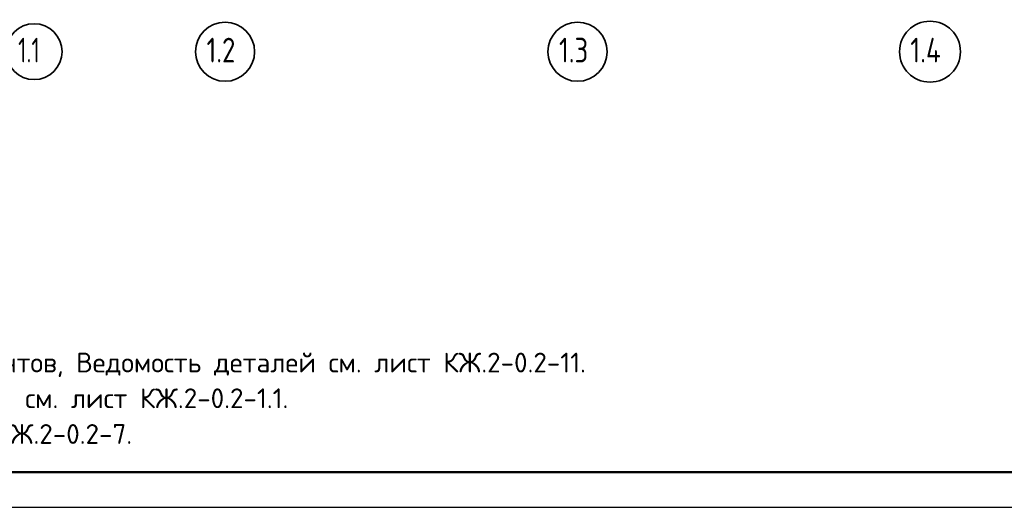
# Model space of a CAD drawing. Header units: millimetres. Extents: x 0 to 50400, y -48 to 35640.
# Tile 2 of 18: x 9022 to 25783, y 0 to 8291. Entities that reach past the tile are written whole.
import ezdxf

# ---------------------------------------------------------------- set-up
doc = ezdxf.new("R2010")
doc.units = ezdxf.units.MM
doc.linetypes.add('______5', pattern=[1320, 960, -120, 120, -120])
doc.layers.add('Standard', color=7, linetype='Continuous', lineweight=25)
doc.layers.add('Оси', color=7, linetype='______5', lineweight=13, true_color=0x656565)
doc.styles.add('ISOCPEUR', font='txt')

msp = doc.modelspace()

# ---------------------------------------------------------------- linework, layer by layer
at = {"layer": 'Standard', "color": 7, "linetype": 'Continuous', "lineweight": 25, "transparency": 33554687}
msp.add_lwpolyline([(0, 0), (50400, 0), (50400, 35640), (0, 35640), (0, 0)], close=True, dxfattribs=at)
at = {"layer": 'Standard', "color": 7, "linetype": 'Continuous', "lineweight": 50, "transparency": 33554687}
msp.add_lwpolyline([(2400, 35040), (49800, 35040), (49800, 600), (2400, 600), (2400, 35040)], close=True, dxfattribs=at)
at = {"layer": 'Оси', "color": 7, "linetype": 'Continuous', "lineweight": 35, "transparency": 33554687}
for centre, radius in [((9268, 7747), 475), ((12518, 7747), 503), ((18518, 7747), 503), ((24518, 7747), 518)]:
    msp.add_circle(centre, radius, dxfattribs=at)

# ---------------------------------------------------------------- texts
at = {"layer": 'Standard', "color": 7, "linetype": 'Continuous', "lineweight": 13, "transparency": 33554687, "insert": (3600, 2629), "char_height": 336, "width": 15109.08, "attachment_point": 1, "line_spacing_factor": 1.084337}
msp.add_mtext('\\A1;{\\fISOCPEUR|i0|b0;\\H335.999994;\\W1.000000;\\C7;1. Спецификацию элементов, Ведомость деталей см. лист КЖ.2-0.2-11.}\\P{\\fISOCPEUR|i0|b0;\\H335.999994;\\W1.000000;\\C7;Ведомость расхода стали см. лист КЖ.2-0.2-1.1.}\\P{\\fISOCPEUR|i0|b0;\\H335.999994;\\W1.000000;\\C7;2. Каркас КП1 см. лист КЖ.2-0.2-7.}\\P', dxfattribs=at)
at = {"layer": 'Оси', "color": 7, "linetype": 'Continuous', "lineweight": 35, "transparency": 33554687, "char_height": 420, "attachment_point": 7, "style": 'ISOCPEUR'}
for s, insert, width in [('\\W0.68;1.1', (8995, 7564), 689.49), ('\\W0.79;1.2', (12203, 7564), 795.29), ('\\W0.79;1.3', (18203, 7564), 795.29), ('\\W0.80;1.4', (24182, 7564), 839.61)]:
    msp.add_mtext(s, dxfattribs=dict(at, insert=insert, width=width))

doc.saveas('drawing.dxf')
